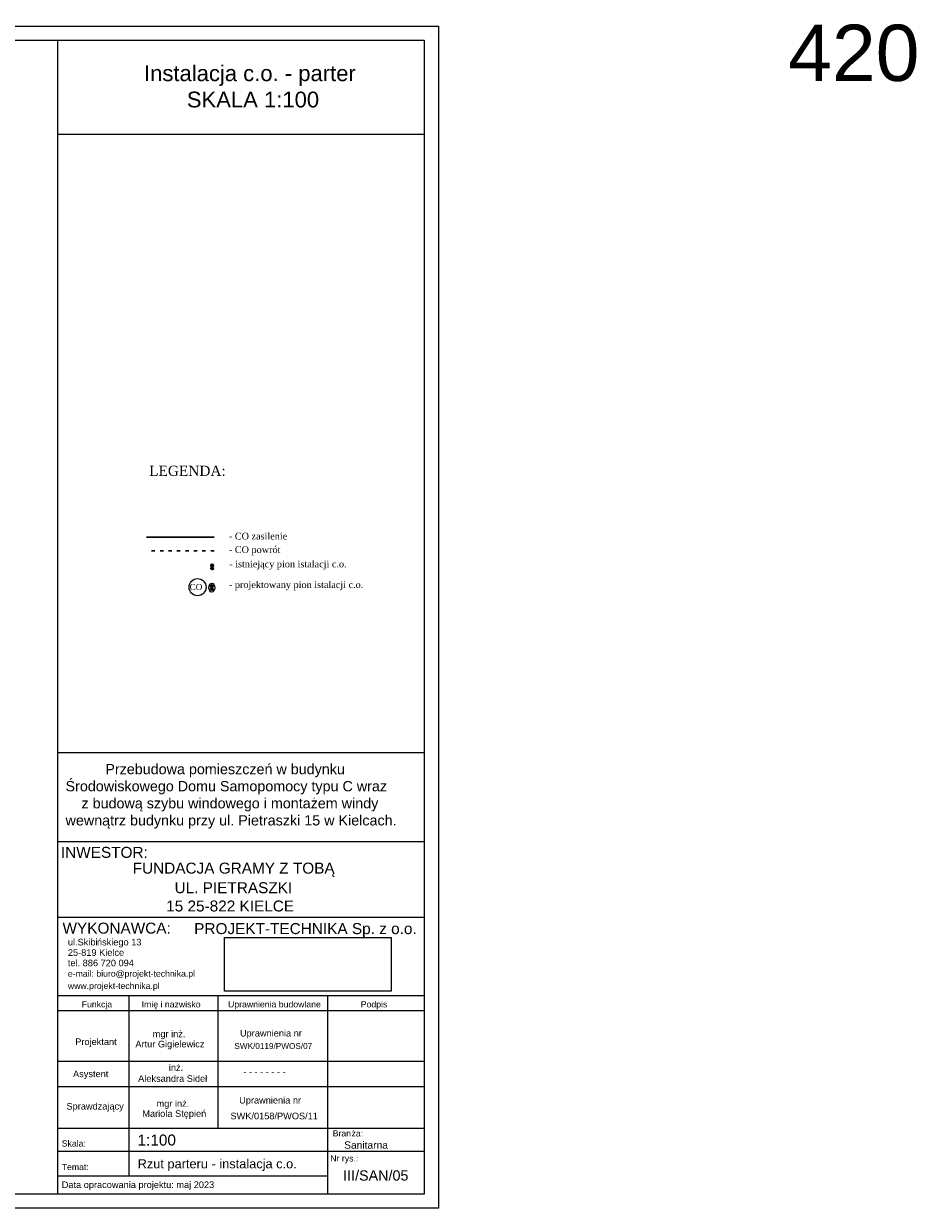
# Model space of a CAD drawing. Header units: inches. Extents: x -112469 to 885939, y -131046 to 286269.
# Tile 61 of 138: x 37501 to 69519, y -131046 to -88961. Entities that reach past the tile are written whole.
import ezdxf
from ezdxf.enums import TextEntityAlignment as Align

# ---------------------------------------------------------------- set-up
doc = ezdxf.new("R2010")
doc.units = ezdxf.units.IN
doc.header["$MEASUREMENT"] = 0
doc.linetypes.add('ACAD_ISO03W100', pattern=[30, 12, -18])
for name, color, linetype, lineweight in [('_IS_CO opis', 26, 'Continuous', 25), ('_IS_CO powrót', 5, 'ACAD_ISO03W100', 30), ('_IS_CO zasilenie', 1, 'Continuous', 30), ('_IS_WENT_ilości powietrza', 7, 'Continuous', 35)]:
    doc.layers.add(name, color=color, linetype=linetype, lineweight=lineweight)
doc.styles.add('Arial_10', font='arial.ttf', dxfattribs={"height": 1.8})
doc.styles.add('Arial_11', font='arial.ttf', dxfattribs={"height": 0.15})
doc.styles.add('Arial_8', font='arial.ttf', dxfattribs={"height": 0.17})
doc.styles.add('Arial_9', font='arial.ttf', dxfattribs={"height": 0.25})
doc.styles.add('Arial_B', font='arial.ttf', dxfattribs={"height": 0.25})
doc.styles.add('Arial_B_1', font='arial.ttf', dxfattribs={"height": 0.17})
doc.styles.add('Arial_I', font='arial.ttf', dxfattribs={"height": 0.18})
doc.styles.add('Arial_I_1', font='arial.ttf', dxfattribs={"height": 0.17})
doc.styles.add('Arial_I_2', font='arial.ttf', dxfattribs={"height": 0.3})
doc.styles.add('Arial_I_3', font='arial.ttf', dxfattribs={"height": 0.2})
doc.styles.add('krzysiek', font='times.ttf')
doc.styles.get("Standard").update_dxf_attribs({"font": 'arial.ttf'})
picture_1 = doc.add_image_def('image1.png', size_in_pixel=(666, 214))

# ---------------------------------------------------------------- blocks, each defined once
blk = doc.blocks.new('zw$5453')
at = {"style": 'Arial_11'}
blk.add_text('SWK/0119/PWOS/07', height=160.15, dxfattribs=at).set_placement((184, -35), align=Align.MIDDLE_CENTER)

msp = doc.modelspace()

# ---------------------------------------------------------------- hatches: boundary and pattern name
at = {"layer": '_IS_CO powrót', "ltscale": 0.01}
for points in [[(44194, -108362, 1), (44194, -108266, 1)], [(44183, -109096, 1), (44183, -109000, 1)]]:
    msp.add_hatch(color=256, dxfattribs=at).paths.add_polyline_path(points)
at = {"layer": '_IS_CO zasilenie'}
for points in [[(44194, -108261, 1), (44194, -108165, 1)], [(44183, -108995, 1), (44183, -108899, 1)]]:
    msp.add_hatch(color=256, dxfattribs=at).paths.add_polyline_path(points)

# ---------------------------------------------------------------- linework, layer by layer
for p, q in [((38707, -89546), (38707, -130546)), ((38707, -92891), (51728, -92891)), ((38707, -114853), (51728, -114853)), ((38736, -118012), (51728, -118012)), ((38736, -118012), (51728, -118012)), ((38736, -120703), (51728, -120703)), ((38736, -123480), (51728, -123480)), ((41234, -123480), (41234, -129905)), ((44391, -123480), (44391, -128198)), ((48289, -123480), (48289, -130546)), ((38736, -124017), (51728, -124017)), ((38736, -124017), (51728, -124017)), ((38736, -124017), (51728, -124017)), ((38707, -125817), (51728, -125817)), ((38707, -126717), (51728, -126717)), ((38736, -128198), (51728, -128198)), ((38736, -128198), (51728, -128198)), ((38736, -129019), (51728, -129019)), ((48289, -129905), (38736, -129905))]:
    msp.add_line(p, q)
for points in [[(-22272, -89046), (52228, -89046), (52228, -131046), (-22272, -131046)], [(-21772, -89546), (51728, -89546), (51728, -130546), (-21772, -130546)]]:
    msp.add_lwpolyline(points, close=True)
msp.add_ellipse((44182, -108995), major_axis=(6, 162), ratio=0.629138)
at = {"layer": '_IS_CO opis', "lineweight": -3, "ltscale": 15}
msp.add_circle((43676, -108979), 303, dxfattribs=at)
at = {"layer": '_IS_CO powrót', "ltscale": 10}
msp.add_line((44263, -107685), (41863, -107685), dxfattribs=at)
at = {"layer": '_IS_CO powrót', "ltscale": 0.01}
for centre in [(44194, -108314), (44183, -109048)]:
    msp.add_circle(centre, 48, dxfattribs=at)
at = {"layer": '_IS_CO zasilenie', "ltscale": 10}
msp.add_line((44263, -107205), (41863, -107205), dxfattribs=at)
at = {"layer": '_IS_CO zasilenie'}
for centre in [(44194, -108213), (44183, -108947)]:
    msp.add_circle(centre, 48, dxfattribs=at)

# ---------------------------------------------------------------- block references
at = {"xscale": 1.3, "yscale": 1.3, "zscale": 1.3}
msp.add_blockref('zw$5453', (46126, -125234), dxfattribs=at)

# ---------------------------------------------------------------- texts
at = {"style": 'Arial_10'}
for s, p in [('Mariola Stępień', (41713, -127797)), ('mgr inż. ', (42219, -127441))]:
    msp.add_text(s, height=234, dxfattribs=at).set_placement(p)
msp.add_text('SWK/0158/PWOS/11', height=234, dxfattribs=at).set_placement((46397, -127766), align=Align.MIDDLE_CENTER)
at = {"width": 22558.04, "attachment_point": 1}
for s, insert, char_height in [('420', (64651, -88996), 2000), ('Instalacja c.o. - parter\\P       SKALA 1:100', (41774, -90442), 560)]:
    msp.add_mtext(s, dxfattribs=dict(at, insert=insert, char_height=char_height))
at = {"attachment_point": 1}
for s, insert, char_height, width, style in [('{\\A1;          Przebudowa pomieszczeń w budynku      Środowiskowego Domu Samopomocy typu C wraz\\P    z\xa0budową szybu windowego i montażem windy wewnątrz budynku przy ul. Pietraszki 15 w Kielcach.}', (38988, -115260), 364, 12740.12, 'Arial_B_1'), ('INWESTOR:', (38822, -118206), 390, 3835.27, 'Arial_9'), ('\\pi1693.11987;FUNDACJA GRAMY Z TOBĄ', (-45247, -118766), 390, 10779.21, 'Arial_B'), ('\\pi1693.11987;FUNDACJA GRAMY Z TOBĄ', (39678, -118766), 390, 10779.21, 'Arial_B'), ('\\pi297.62855;UL. PIETRASZKI \\pi297.62855;15 25-822 KIELCE', (-42364, -119461), 390, 4767.14, 'Arial_9'), ('\\pi297.62855;UL. PIETRASZKI \\pi297.62855;15 25-822 KIELCE', (42562, -119461), 390, 4767.14, 'Arial_9'), ('WYKONAWCA:', (38880, -120897), 390, 4783.67, 'Arial_9'), ('PROJEKT-TECHNIKA Sp. z o.o.', (43557, -120914), 390, 8420.93, 'Arial_B'), ('ul.Skibi', (39070, -121473), 234, 1250.63, 'Arial_I'), ('ńskiego 13', (40102, -121473), 234, 1896.79, 'Arial_I'), ('25-819 Kielce', (39070, -121843), 234, 2386.62, 'Arial_I'), ('tel. 886 720 094', (39070, -122212), 234, 2793.08, 'Arial_I'), ('e-mail: biuro@projekt-technika.pl', (39070, -122597), 221, 5659.11, 'Arial_I_1'), ('www.projekt-technika.pl', (39070, -123033), 221, 4074.98, 'Arial_I_1'), ('Funkcja', (39562, -123688), 221, 1375.7, 'Arial_I_1'), ('Imi', (41690, -123688), 221, 500.25, 'Arial_I_1'), ('ę i nazwisko', (42103, -123688), 221, 2105.23, 'Arial_I_1'), ('Uprawnienia budowlane', (44758, -123688), 221, 4147.93, 'Arial_I_1'), ('Podpis', (49471, -123688), 221, 1198.52, 'Arial_I_1'), ('Projektant', (39332, -125011), 234, 1740.46, 'Arial_10'), ('mgr inż.', (42083, -124734), 234, 1422.79, 'Arial_10'), ('Uprawnienia nr ', (45181, -124708), 234, 2668.02, 'Arial_10'), ('Artur Gigielewicz', (41468, -125095), 234, 3940.85, 'Arial_10'), ('Asystent', (39254, -126152), 234, 1448.65, 'Arial_10'), ('            inż. \\PAleksandra Sideł', (41566, -125929), 234, 2866.03, 'Arial_10'), ('- - - - - - - -', (45298, -126081), 234, 1730.04, 'Arial_10'), ('Uprawnienia nr ', (45153, -127089), 234, 2668.02, 'Arial_10'), ('Sprawdzający', (39020, -127303), 234, 1740.46, 'Arial_10'), ('Bran', (48474, -128272), 221, 812.91, 'Arial_8'), ('ża:', (49144, -128272), 221, 500.25, 'Arial_8'), ('Skala:', (38852, -128630), 221, 1052.62, 'Arial_8'), ('1:100', (41545, -128426), 390, 1688.35, 'Arial_I_3'), ('Sanitarna', (48882, -128670), 260, 3435.59, 'Arial_I_2'), ('Nr rys.:', (48389, -129162), 221, 1208.94, 'Arial_8'), ('Temat:', (38852, -129468), 221, 1188.1, 'Arial_8'), ('Rzut parteru - instalacja c.o. ', (41547, -129301), 325, 13561.31, 'Arial_I_3'), ('III/SAN/05', (48846, -129697), 364, 3387.13, 'Arial_I_3'), ('Data opracowania projektu: maj 2023', (38852, -130092), 234, 7076.5, 'Arial_I')]:
    msp.add_mtext(s, dxfattribs=dict(at, insert=insert, char_height=char_height, width=width, style=style))
at = {"layer": '_IS_CO opis', "ltscale": 15, "insert": (43393, -108864), "char_height": 216, "width": 902.38, "attachment_point": 1, "style": 'krzysiek'}
msp.add_mtext('CO', dxfattribs=at)
at = {"layer": '_IS_WENT_ilości powietrza', "ltscale": 40, "width": 10904.42, "attachment_point": 1}
for s, insert, char_height in [('{\\fTimes New Roman|b0|i0|c238|p18;LEGENDA:}', (41957, -104665), 360), ('{\\fTimes New Roman|b0|i0|c238|p18;- CO zasilenie}', (44787, -107045), 240), ('{\\fTimes New Roman|b0|i0|c238|p18;- CO powrót}', (44787, -107525), 240), ('{\\fTimes New Roman|b0|i0|c238|p18;- istniejący pion istalacji c.o.}', (44802, -108035), 240), ('{\\fTimes New Roman|b0|i0|c238|p18;- projektowany pion istalacji c.o.}', (44790, -108769), 240)]:
    msp.add_mtext(s, dxfattribs=dict(at, insert=insert, char_height=char_height))

# ---------------------------------------------------------------- pictures from other files: only their frames are drawn
at = {"color": 7, "true_color": 0xfcfcfc}
image = msp.add_image(picture_1, insert=(44636, -123326), size_in_units=(5915, 1901), rotation=0, dxfattribs=at)
image.dxf.flags = 7

doc.saveas('drawing.dxf')
